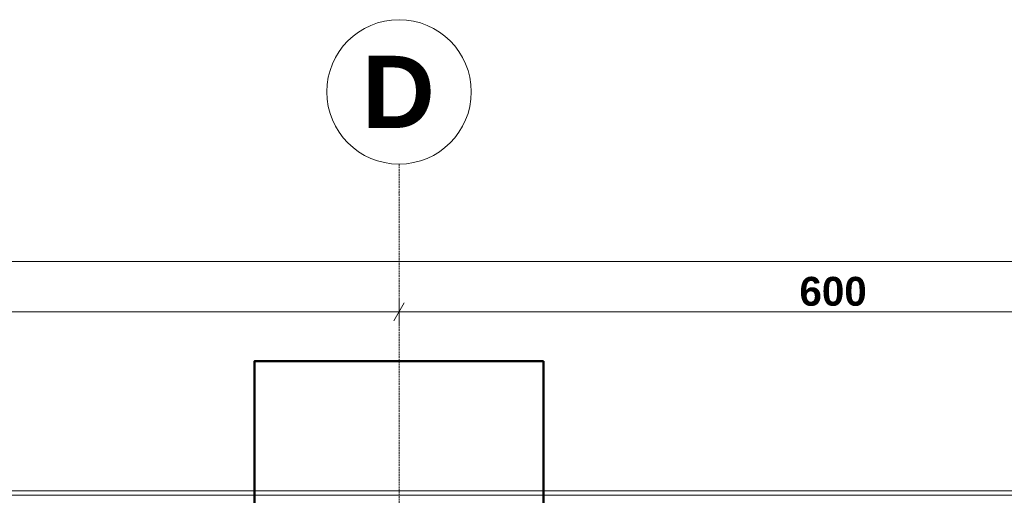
# Model space of a CAD drawing. Extents: x -7314 to 11761, y 144 to 9383.
# Tile 137 of 193: x 2766 to 3448, y 8769 to 9098. Entities that reach past the tile are written whole.
import ezdxf
from ezdxf.xclip import XClip

# ---------------------------------------------------------------- set-up
doc = ezdxf.new("R2010")
doc.units = 0
doc.header["$MEASUREMENT"] = 0
doc.header["$XCLIPFRAME"] = 0
doc.linetypes.add('Krawędzie ukryte', pattern=[68, 48, -20])
doc.linetypes.add('Wipeout_Contour', pattern=[20000, 0, -20000])
for name, color, linetype in [('FORMA - Arch 01 - 220-A Ściany', 7, 'Continuous'), ('FORMA - Arch 01 - 410-K Osie', 7, 'Continuous'), ('FORMA - Arch 04 - Wymiary ogólne', 7, 'Continuous')]:
    doc.layers.add(name, color=color, linetype=linetype)
doc.styles.add('STYL_AUTOMATYCZNY_6', font='arial.ttf')
doc.styles.add('STYL_AUTOMATYCZNY_9', font='arial.ttf')

# ---------------------------------------------------------------- blocks, each defined once
blk = doc.blocks.new('Rysunek_1_1', base_point=(4185.3, -5972.4))
at = {"layer": 'FORMA - Arch 01 - 410-K Osie', "color": 7, "linetype": 'Krawędzie ukryte', "lineweight": 13, "ltscale": 0.025}
blk.add_line((3029.04, 8978.35), (3029.04, 8998.29), dxfattribs=at)
at = {"layer": 'FORMA - Arch 01 - 410-K Osie', "color": 7, "linetype": 'Continuous', "lineweight": 13, "ltscale": 0.025}
blk.add_circle((3029.04, 9048.29), 50, dxfattribs=at)
at = {"layer": 'FORMA - Arch 01 - 410-K Osie', "color": 7, "linetype": 'Krawędzie ukryte', "lineweight": 13, "ltscale": 0.025}
blk.add_point((3029.04, 8978.35), dxfattribs=at)
blk.add_point((3029.04, 8978.35), dxfattribs=at)
at = {"layer": 'FORMA - Arch 04 - Wymiary ogólne', "color": 154, "linetype": 'Continuous', "lineweight": 13, "ltscale": 0.025}
for p, q in [((2018.1, 8930.89), (9134.24, 8930.89)), ((3025.43, 8889.64), (3032.65, 8902.14)), ((3029.04, 8905.26), (3029.04, 8886.51)), ((3029.04, 8895.89), (2429.04, 8895.89)), ((3629.04, 8895.89), (3029.04, 8895.89))]:
    blk.add_line(p, q, dxfattribs=at)
at = {"layer": 'FORMA - Arch 01 - 410-K Osie', "color": 7, "linetype": 'Continuous', "lineweight": 13, "insert": (3053.8, 9073.29), "char_height": 50, "attachment_point": 3, "style": 'STYL_AUTOMATYCZNY_6'}
blk.add_mtext('\\A1;{\\pqr;\\pt0;\\fArial|b1|i0|c238|p0;\\W1.000000;D}', dxfattribs=at)
at = {"layer": 'FORMA - Arch 04 - Wymiary ogólne', "color": 154, "linetype": 'Continuous', "lineweight": 13, "insert": (3306.16, 8899.89), "char_height": 20, "width": 45.7634, "attachment_point": 7, "style": 'STYL_AUTOMATYCZNY_9'}
blk.add_mtext('\\A1;{\\pql;\\fArial|b1|i0|c238|p0;\\W1.000000;600}', dxfattribs=at)
at = {"color": 254, "linetype": 'Wipeout_Contour', "lineweight": 0, "ltscale": 43325.107899}
blk.add_wipeout([(9134.24, 8771.9), (2018.1, 8771.9), (2018.1, 8768.9), (9134.24, 8768.9)], dxfattribs=at).dxf.layer = 'FORMA - Arch 01 - 220-A Ściany'
at = {"layer": 'FORMA - Arch 01 - 220-A Ściany', "color": 7, "linetype": 'Continuous', "lineweight": 18, "ltscale": 0.025}
blk.add_line((6805.94, 8768.9), (2018.1, 8768.9), dxfattribs=at)
at = {"color": 254, "linetype": 'Wipeout_Contour', "lineweight": 0, "ltscale": 43325.107899}
blk.add_wipeout([(9134.24, 8771.9), (2018.1, 8771.9), (2018.1, 8768.9), (9134.24, 8768.9)], dxfattribs=at).dxf.layer = 'FORMA - Arch 01 - 220-A Ściany'
at = {"layer": 'FORMA - Arch 01 - 220-A Ściany', "color": 7, "linetype": 'Continuous', "lineweight": 13, "ltscale": 0.025}
blk.add_line((9134.24, 8771.9), (2018.1, 8771.9), dxfattribs=at)
at = {"layer": 'FORMA - Arch 01 - 220-A Ściany', "color": 7, "linetype": 'Continuous', "lineweight": 18, "ltscale": 0.025, "flags": 128}
blk.add_lwpolyline([(9134.24, 8771.9), (9134.24, 8768.9), (2018.1, 8768.9), (2018.1, 8771.9)], close=True, dxfattribs=at)
at = {"color": 254, "linetype": 'Wipeout_Contour', "lineweight": 0, "ltscale": 36919.358961}
blk.add_wipeout([(2873.25, 8771.9), (2873.25, 8769.9), (2875.25, 8769.9), (2875.25, 8771.9)], dxfattribs=at).dxf.layer = 'FORMA - Arch 01 - 220-A Ściany'
at = {"color": 254, "linetype": 'Wipeout_Contour', "lineweight": 0, "ltscale": 43325.107899}
blk.add_wipeout([(9134.24, 8771.9), (2018.1, 8771.9), (2018.1, 8768.9), (9134.24, 8768.9)], dxfattribs=at).dxf.layer = 'FORMA - Arch 01 - 220-A Ściany'
at = {"color": 254, "linetype": 'Wipeout_Contour', "lineweight": 0, "ltscale": 36795.47866}
blk.add_wipeout([(2772.19, 8771.9), (2772.19, 8769.9), (2774.19, 8769.9), (2774.19, 8771.9)], dxfattribs=at).dxf.layer = 'FORMA - Arch 01 - 220-A Ściany'
at = {"color": 254, "linetype": 'Wipeout_Contour', "lineweight": 0, "ltscale": 37045.872421}
blk.add_wipeout([(2973.25, 8771.9), (2973.25, 8769.9), (2975.25, 8769.9), (2975.25, 8771.9)], dxfattribs=at).dxf.layer = 'FORMA - Arch 01 - 220-A Ściany'
at = {"color": 254, "linetype": 'Wipeout_Contour', "lineweight": 0, "ltscale": 37176.25937}
blk.add_wipeout([(3073.25, 8771.9), (3073.25, 8769.9), (3075.25, 8769.9), (3075.25, 8771.9)], dxfattribs=at).dxf.layer = 'FORMA - Arch 01 - 220-A Ściany'
at = {"color": 254, "linetype": 'Wipeout_Contour', "lineweight": 0, "ltscale": 37310.479199}
blk.add_wipeout([(3173.25, 8771.9), (3173.25, 8769.9), (3175.25, 8769.9), (3175.25, 8771.9)], dxfattribs=at).dxf.layer = 'FORMA - Arch 01 - 220-A Ściany'
at = {"color": 254, "linetype": 'Wipeout_Contour', "lineweight": 0, "ltscale": 37448.490695}
blk.add_wipeout([(3273.25, 8771.9), (3273.25, 8769.9), (3275.25, 8769.9), (3275.25, 8771.9)], dxfattribs=at).dxf.layer = 'FORMA - Arch 01 - 220-A Ściany'
at = {"color": 254, "linetype": 'Wipeout_Contour', "lineweight": 0, "ltscale": 37590.252097}
blk.add_wipeout([(3373.25, 8771.9), (3373.25, 8769.9), (3375.25, 8769.9), (3375.25, 8771.9)], dxfattribs=at).dxf.layer = 'FORMA - Arch 01 - 220-A Ściany'
at = {"layer": 'FORMA - Arch 01 - 220-A Ściany', "color": 7, "linetype": 'Continuous', "lineweight": 18, "ltscale": 0.025}
blk.add_line((3688.83, 8768.9), (2018.1, 8768.9), dxfattribs=at)
at = {"color": 254, "linetype": 'Wipeout_Contour', "lineweight": 0, "ltscale": 36919.358961}
blk.add_wipeout([(2873.25, 8771.9), (2873.25, 8769.9), (2875.25, 8769.9), (2875.25, 8771.9)], dxfattribs=at).dxf.layer = 'FORMA - Arch 01 - 220-A Ściany'
at = {"layer": 'FORMA - Arch 01 - 220-A Ściany', "color": 7, "linetype": 'Continuous', "lineweight": 13, "ltscale": 0.025}
blk.add_line((2873.25, 8771.9), (2875.25, 8771.9), dxfattribs=at)
at = {"layer": 'FORMA - Arch 01 - 220-A Ściany', "color": 7, "linetype": 'Continuous', "lineweight": 18, "ltscale": 0.025, "flags": 128}
blk.add_lwpolyline([(2873.25, 8771.9), (2873.25, 8769.9), (2875.25, 8769.9), (2875.25, 8771.9)], close=True, dxfattribs=at)
at = {"color": 254, "linetype": 'Wipeout_Contour', "lineweight": 0, "ltscale": 43325.107899}
blk.add_wipeout([(9134.24, 8771.9), (2018.1, 8771.9), (2018.1, 8768.9), (9134.24, 8768.9)], dxfattribs=at).dxf.layer = 'FORMA - Arch 01 - 220-A Ściany'
at = {"layer": 'FORMA - Arch 01 - 220-A Ściany', "color": 7, "linetype": 'Continuous', "lineweight": 13, "ltscale": 0.025}
blk.add_line((9134.24, 8771.9), (2018.1, 8771.9), dxfattribs=at)
at = {"layer": 'FORMA - Arch 01 - 220-A Ściany', "color": 7, "linetype": 'Continuous', "lineweight": 18, "ltscale": 0.025, "flags": 128}
blk.add_lwpolyline([(9134.24, 8771.9), (9134.24, 8768.9), (2018.1, 8768.9), (2018.1, 8771.9)], close=True, dxfattribs=at)
at = {"color": 254, "linetype": 'Wipeout_Contour', "lineweight": 0, "ltscale": 36795.47866}
blk.add_wipeout([(2772.19, 8771.9), (2772.19, 8769.9), (2774.19, 8769.9), (2774.19, 8771.9)], dxfattribs=at).dxf.layer = 'FORMA - Arch 01 - 220-A Ściany'
at = {"color": 254, "linetype": 'Wipeout_Contour', "lineweight": 0, "ltscale": 37045.872421}
blk.add_wipeout([(2973.25, 8771.9), (2973.25, 8769.9), (2975.25, 8769.9), (2975.25, 8771.9)], dxfattribs=at).dxf.layer = 'FORMA - Arch 01 - 220-A Ściany'
at = {"color": 254, "linetype": 'Wipeout_Contour', "lineweight": 0, "ltscale": 37176.25937}
blk.add_wipeout([(3073.25, 8771.9), (3073.25, 8769.9), (3075.25, 8769.9), (3075.25, 8771.9)], dxfattribs=at).dxf.layer = 'FORMA - Arch 01 - 220-A Ściany'
at = {"color": 254, "linetype": 'Wipeout_Contour', "lineweight": 0, "ltscale": 37310.479199}
blk.add_wipeout([(3173.25, 8771.9), (3173.25, 8769.9), (3175.25, 8769.9), (3175.25, 8771.9)], dxfattribs=at).dxf.layer = 'FORMA - Arch 01 - 220-A Ściany'
at = {"color": 254, "linetype": 'Wipeout_Contour', "lineweight": 0, "ltscale": 37448.490695}
blk.add_wipeout([(3273.25, 8771.9), (3273.25, 8769.9), (3275.25, 8769.9), (3275.25, 8771.9)], dxfattribs=at).dxf.layer = 'FORMA - Arch 01 - 220-A Ściany'
at = {"color": 254, "linetype": 'Wipeout_Contour', "lineweight": 0, "ltscale": 37590.252097}
blk.add_wipeout([(3373.25, 8771.9), (3373.25, 8769.9), (3375.25, 8769.9), (3375.25, 8771.9)], dxfattribs=at).dxf.layer = 'FORMA - Arch 01 - 220-A Ściany'
at = {"layer": 'FORMA - Arch 01 - 220-A Ściany', "color": 7, "linetype": 'Continuous', "lineweight": 13, "ltscale": 0.025}
for p, q in [((2772.19, 8771.9), (2774.19, 8771.9)), ((2973.25, 8771.9), (2975.25, 8771.9)), ((3073.25, 8771.9), (3075.25, 8771.9)), ((3173.25, 8771.9), (3175.25, 8771.9)), ((3273.25, 8771.9), (3275.25, 8771.9)), ((3373.25, 8771.9), (3375.25, 8771.9))]:
    blk.add_line(p, q, dxfattribs=at)
at = {"layer": 'FORMA - Arch 01 - 220-A Ściany', "color": 7, "linetype": 'Continuous', "lineweight": 18, "ltscale": 0.025, "flags": 128}
for points in [[(2772.19, 8771.9), (2772.19, 8769.9), (2774.19, 8769.9), (2774.19, 8771.9)], [(2973.25, 8771.9), (2973.25, 8769.9), (2975.25, 8769.9), (2975.25, 8771.9)], [(3073.25, 8771.9), (3073.25, 8769.9), (3075.25, 8769.9), (3075.25, 8771.9)], [(3173.25, 8771.9), (3173.25, 8769.9), (3175.25, 8769.9), (3175.25, 8771.9)], [(3273.25, 8771.9), (3273.25, 8769.9), (3275.25, 8769.9), (3275.25, 8771.9)], [(3373.25, 8771.9), (3373.25, 8769.9), (3375.25, 8769.9), (3375.25, 8771.9)]]:
    blk.add_lwpolyline(points, close=True, dxfattribs=at)
at = {"color": 254, "linetype": 'Wipeout_Contour', "lineweight": 0, "ltscale": 43325.107899}
blk.add_wipeout([(9134.24, 8771.9), (2018.1, 8771.9), (2018.1, 8768.9), (9134.24, 8768.9)], dxfattribs=at).dxf.layer = 'FORMA - Arch 01 - 220-A Ściany'
at = {"layer": 'FORMA - Arch 01 - 220-A Ściany', "color": 7, "linetype": 'Continuous', "lineweight": 18, "ltscale": 0.025}
blk.add_line((9134.24, 8768.9), (2018.1, 8768.9), dxfattribs=at)
at = {"color": 254, "linetype": 'Wipeout_Contour', "lineweight": 0, "ltscale": 43325.107899}
blk.add_wipeout([(9134.24, 8771.9), (2018.1, 8771.9), (2018.1, 8768.9), (9134.24, 8768.9)], dxfattribs=at).dxf.layer = 'FORMA - Arch 01 - 220-A Ściany'
at = {"layer": 'FORMA - Arch 01 - 220-A Ściany', "color": 7, "linetype": 'Continuous', "lineweight": 13, "ltscale": 0.025}
blk.add_line((9134.24, 8771.9), (2018.1, 8771.9), dxfattribs=at)
at = {"layer": 'FORMA - Arch 01 - 220-A Ściany', "color": 7, "linetype": 'Continuous', "lineweight": 18, "ltscale": 0.025, "flags": 128}
blk.add_lwpolyline([(9134.24, 8771.9), (9134.24, 8768.9), (2018.1, 8768.9), (2018.1, 8771.9)], close=True, dxfattribs=at)
at = {"layer": 'FORMA - Arch 01 - 410-K Osie', "color": 7, "linetype": 'Krawędzie ukryte', "lineweight": 13, "ltscale": 0.025}
blk.add_line((3029.04, 5890.7), (3029.04, 8978.35), dxfattribs=at)

msp = doc.modelspace()

# ---------------------------------------------------------------- block references
at = {"lineweight": 20}
ref = msp.add_blockref('Rysunek_1_1', (4185.29965, -5972.39804), dxfattribs=at)
XClip(ref).set_block_clipping_path([(254.0251470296, 246.5573808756), (9689.7973583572, 9358.9497337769)])

# ---------------------------------------------------------------- next in the draw order: linework, layer by layer
at = {"lineweight": 50}
msp.add_lwpolyline([(3129.04065, 8861.89689), (3129.04065, 8611.89689), (2929.04065, 8611.89689), (2929.04065, 8861.89689), (3129.04065, 8861.89689)], dxfattribs=at)

doc.saveas('drawing.dxf')
